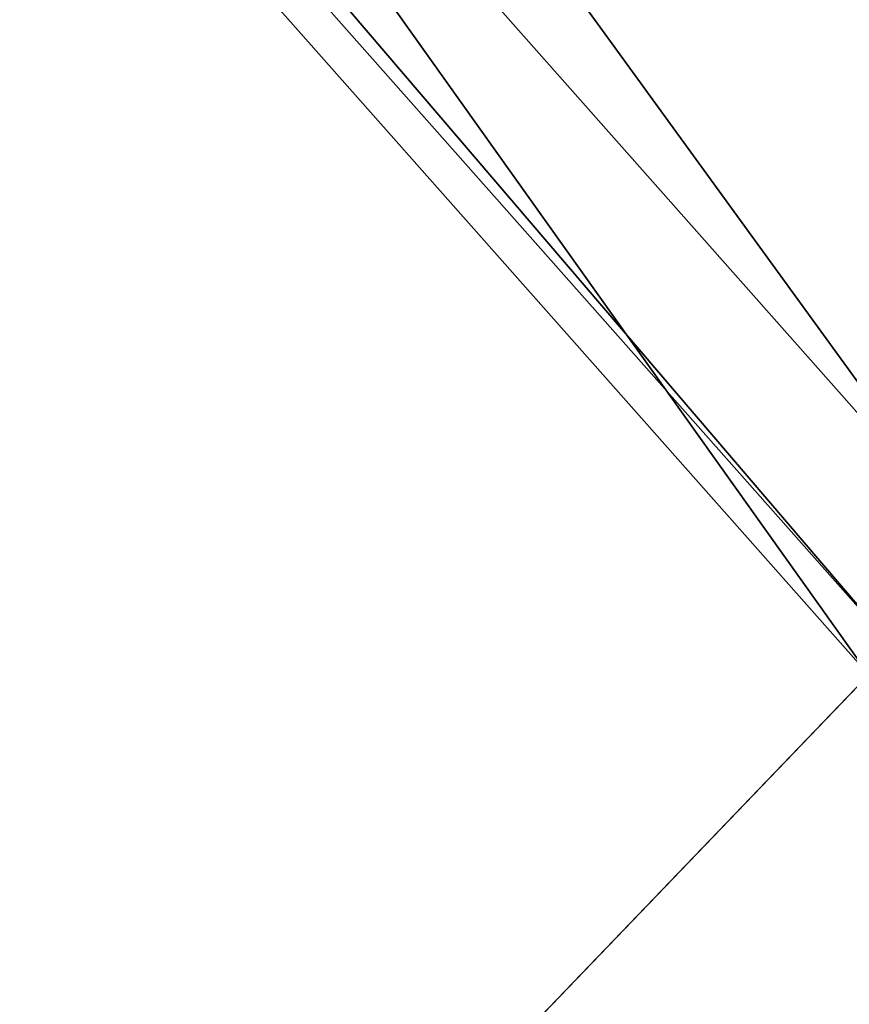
# Model space of a CAD drawing. Header units: millimetres. Extents: x -4 to 636, y -4 to 636.
# Tile 179 of 256: x 94.5 to 100.17, y 89.19 to 95.92. Entities that reach past the tile are written whole.
import ezdxf

# ---------------------------------------------------------------- set-up
doc = ezdxf.new("R2010")
doc.units = ezdxf.units.MM
doc.header["$LTSCALE"] = 25.4
doc.layers.get('0').update_dxf_attribs({"true_color": 0xff5454})

# ---------------------------------------------------------------- blocks, each defined once
blk = doc.blocks.new('AGNES-ROUND-LED-8210-8206-8188-8185.STL')
at = {"color": 7, "true_color": 0xffffff}
mesh = blk.add_polyface(dxfattribs=at)
corners = [(120.2669, 88.8957, -32.911), (205.311, 214.7305, -38.2359), (94.7924, 113.6261, -32.911), (218.0518, 202.3618, -38.2359)]
mesh.append_faces([[corners[k] for k in face] for face in [(0, 1, 2), (1, 0, 3)]], dxfattribs={"vtx0": -1, "color": 7})
mesh = blk.add_polyface(dxfattribs=at)
corners = [(205.3023, 214.7225, -39.2359), (120.2514, 88.8778, -33.911), (94.7749, 113.6101, -33.911), (218.0441, 202.3529, -39.2359)]
mesh.append_faces([[corners[k] for k in face] for face in [(0, 1, 2), (1, 0, 3)]], dxfattribs={"vtx0": -1, "color": 7})
mesh = blk.add_polyface(dxfattribs=at)
corners = [(71.8527, 132.5083, 7.4965), (101.0891, 92.2585, 1.1271), (67.9974, 129.6112, 1.1271), (104.4297, 95.7364, 7.4965)]
mesh.append_faces([[corners[k] for k in face] for face in [(0, 1, 2), (1, 0, 3)]], dxfattribs={"vtx0": -1, "color": 7})
mesh = blk.add_polyface(dxfattribs=at)
corners = [(100.3054, 91.4426, 1.9938), (71.3269, 132.1132, 8.9889), (67.093, 128.9316, 1.9938), (103.9741, 95.2621, 8.9889)]
mesh.append_faces([[corners[k] for k in face] for face in [(0, 1, 2), (1, 0, 3)]], dxfattribs={"vtx0": -1, "color": 7})
mesh = blk.add_polyface(dxfattribs=at)
corners = [(67.9974, 129.6112, 1.1271), (100.4797, 91.6241, 0.089), (67.2942, 129.0828, 0.089), (101.0891, 92.2585, 1.1271)]
mesh.append_faces([[corners[k] for k in face] for face in [(0, 1, 2), (1, 0, 3)]], dxfattribs={"vtx0": -1, "color": 7})
mesh = blk.add_polyface(dxfattribs=at)
corners = [(72.8364, 126.7142, -35.2647), (107.289, 89.2887, -34.2647), (107.289, 89.2887, -35.2647), (72.8364, 126.7142, -34.2647)]
mesh.append_faces([[corners[k] for k in face] for face in [(0, 1, 2), (1, 0, 3)]], dxfattribs={"vtx0": -1, "color": 7})
mesh = blk.add_polyface(dxfattribs=at)
corners = [(102.7149, 93.9511, 1.8359), (135.5623, 54.6394, -10.8004), (95.9897, 86.9495, -10.8004), (141.0773, 62.6293, 1.8359)]
mesh.append_faces([[corners[k] for k in face] for face in [(0, 1, 2), (1, 0, 3)]], dxfattribs={"vtx0": -1, "color": 7})
mesh = blk.add_polyface(dxfattribs=at)
corners = [(140.473, 61.7538, 1.8359), (95.2528, 86.1823, -10.8004), (134.958, 53.764, -10.8004), (101.978, 93.184, 1.8359)]
mesh.append_faces([[corners[k] for k in face] for face in [(0, 1, 2), (1, 0, 3)]], dxfattribs={"vtx0": -1, "color": 7})

msp = doc.modelspace()

# ---------------------------------------------------------------- block references
at = {"color": 0}
msp.add_blockref('AGNES-ROUND-LED-8210-8206-8188-8185.STL', (0, 0), dxfattribs=at)

doc.saveas('drawing.dxf')
